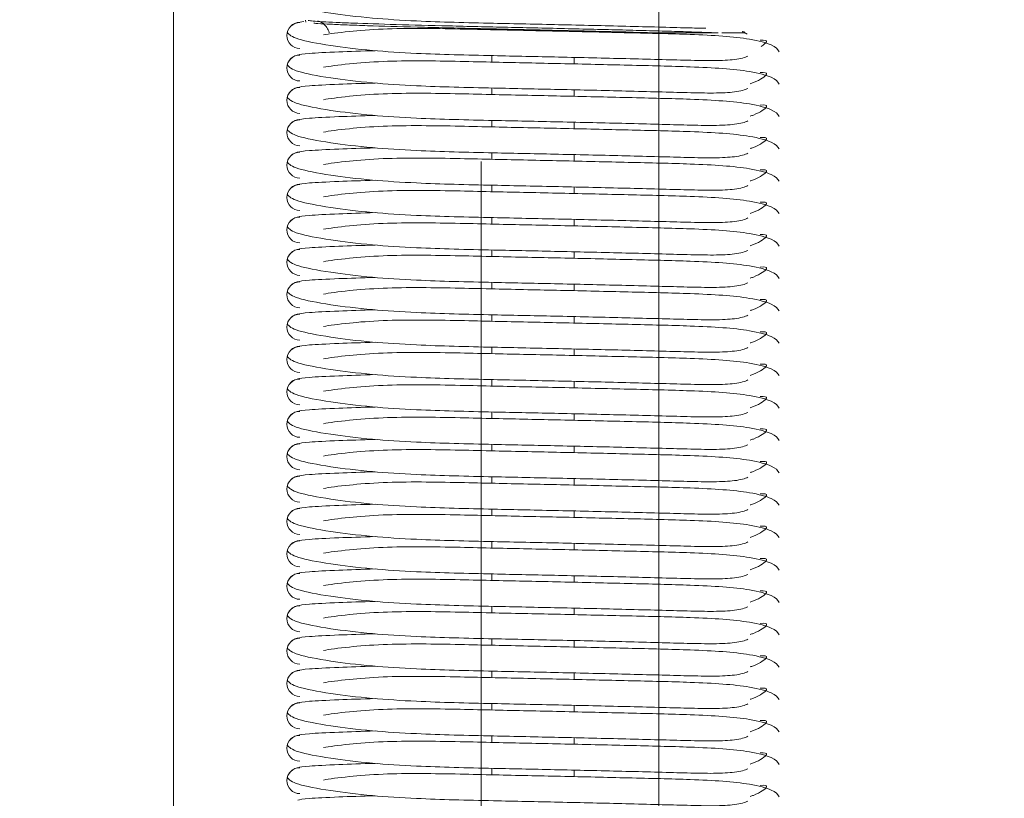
# Model space of a CAD drawing. Header units: millimetres. Extents: x 16720 to 74016, y 25810 to 81213.
# Tile 51 of 256: x 32332 to 32363, y 30508 to 30532. Entities that reach past the tile are written whole.
import ezdxf

# ---------------------------------------------------------------- set-up
doc = ezdxf.new("R2010")
doc.units = ezdxf.units.MM
doc.linetypes.add('DASHDOTX2', pattern=[50.8, 25.4, -12.7, 0, -12.7])
for name, color, linetype, lineweight in [('_OŚ', 165, 'DASHDOTX2', 9), ('_STOLARKA', 150, 'Continuous', 18), ('_WIDOKOWE', 252, 'Continuous', 9), ('_WYMIAR', 151, 'Continuous', 9), ('_WYPOSAŻENIE', 157, 'Continuous', 5)]:
    doc.layers.add(name, color=color, linetype=linetype, lineweight=lineweight)

# ---------------------------------------------------------------- blocks, each defined once
blk = doc.blocks.new('rampa załadunkowa')
at = {"layer": '_WIDOKOWE'}
for points in [[(-100, 0), (100, 0), (100, -40), (-100, -40)], [(100, -40), (-100, -40), (-100, -285), (100, -285)]]:
    blk.add_lwpolyline(points, close=True, dxfattribs=at)
blk = doc.blocks.new('brama 3m')
at = {"layer": '_STOLARKA'}
blk.add_lwpolyline([(150, -5), (-150, -5), (-150, 0), (150, 0)], close=True, dxfattribs=at)
at = {"layer": '_WYPOSAŻENIE', "linetype": 'Continuous'}
for p, q in [((-25.697, -9.085), (-25.635, -9.074)), ((-48.931, -14.83), (-48.731, -14.83)), ((-47.931, -14.83), (-47.731, -14.83)), ((-46.931, -14.83), (-46.731, -14.83)), ((-45.931, -14.83), (-45.731, -14.83)), ((-44.931, -14.83), (-44.731, -14.83)), ((-43.931, -14.83), (-43.731, -14.83)), ((-42.931, -14.83), (-42.731, -14.83)), ((-41.931, -14.83), (-41.731, -14.83)), ((-40.931, -14.83), (-40.731, -14.83)), ((-39.931, -14.83), (-39.731, -14.83)), ((-38.931, -14.83), (-38.731, -14.83)), ((-37.931, -14.83), (-37.731, -14.83)), ((-36.931, -14.83), (-36.731, -14.83)), ((-35.931, -14.83), (-35.731, -14.83)), ((-34.931, -14.83), (-34.731, -14.83)), ((-33.931, -14.83), (-33.731, -14.83)), ((-32.931, -14.83), (-32.731, -14.83)), ((-31.931, -14.83), (-31.731, -14.83)), ((-30.931, -14.83), (-30.731, -14.83)), ((-29.931, -14.83), (-29.731, -14.83)), ((-28.931, -14.83), (-28.731, -14.83)), ((-27.931, -14.83), (-27.731, -14.83)), ((-26.931, -14.83), (-26.731, -14.83)), ((-48.787, -17.37), (-48.987, -17.37)), ((-47.787, -17.37), (-47.987, -17.37)), ((-46.787, -17.37), (-46.987, -17.37)), ((-45.787, -17.37), (-45.987, -17.37)), ((-44.787, -17.37), (-44.987, -17.37)), ((-43.787, -17.37), (-43.987, -17.37)), ((-42.787, -17.37), (-42.987, -17.37)), ((-41.787, -17.37), (-41.987, -17.37)), ((-40.787, -17.37), (-40.987, -17.37)), ((-39.787, -17.37), (-39.987, -17.37)), ((-38.787, -17.37), (-38.987, -17.37)), ((-37.787, -17.37), (-37.987, -17.37)), ((-36.787, -17.37), (-36.987, -17.37)), ((-35.787, -17.37), (-35.987, -17.37)), ((-34.787, -17.37), (-34.987, -17.37)), ((-33.787, -17.37), (-33.987, -17.37)), ((-32.787, -17.37), (-32.987, -17.37)), ((-31.787, -17.37), (-31.987, -17.37)), ((-30.787, -17.37), (-30.987, -17.37)), ((-29.787, -17.37), (-29.987, -17.37)), ((-28.787, -17.37), (-28.987, -17.37)), ((-27.787, -17.37), (-27.987, -17.37)), ((-26.787, -17.37), (-26.987, -17.37)), ((-26.029, -20.192), (-26.029, -19.179)), ((-26.029, -21.818), (-26.029, -20.051)), ((-26.029, -22.645), (-26.029, -21.929)), ((-25.98, -22.566), (-26.012, -22.573))]:
    blk.add_line(p, q, dxfattribs=at)
for centre, radius, start, end in [((-49.109, -8.904), 0.404, 0.1973, 179.8027), ((-49.109, -8.896), 0.396, 358.9384, 90), ((-48.109, -8.904), 0.404, 0.1973, 179.8027), ((-48.109, -8.896), 0.396, 358.9384, 90), ((-47.109, -8.904), 0.404, 0.1973, 179.8027), ((-47.109, -8.896), 0.396, 358.9384, 90), ((-46.109, -8.904), 0.404, 0.1973, 179.8027), ((-46.109, -8.896), 0.396, 358.9384, 90), ((-45.109, -8.904), 0.404, 0.1973, 179.8027), ((-45.109, -8.896), 0.396, 358.9384, 90), ((-44.109, -8.904), 0.404, 0.1973, 179.8027), ((-44.109, -8.896), 0.396, 358.9384, 90), ((-43.109, -8.904), 0.404, 0.1973, 179.8027), ((-43.109, -8.896), 0.396, 358.9384, 90), ((-42.109, -8.904), 0.404, 0.1973, 179.8027), ((-42.109, -8.896), 0.396, 358.9384, 90), ((-41.109, -8.904), 0.404, 0.1973, 179.8027), ((-41.109, -8.896), 0.396, 358.9384, 90), ((-40.109, -8.904), 0.404, 0.1973, 179.8027), ((-40.109, -8.896), 0.396, 358.9384, 90), ((-39.109, -8.904), 0.404, 0.1973, 179.8027), ((-39.109, -8.896), 0.396, 358.9384, 90), ((-38.109, -8.904), 0.404, 0.1973, 179.8027), ((-38.109, -8.896), 0.396, 358.9384, 90), ((-37.109, -8.904), 0.404, 0.1973, 179.8027), ((-37.109, -8.896), 0.396, 358.9384, 90), ((-36.109, -8.904), 0.404, 0.1973, 179.8027), ((-36.109, -8.896), 0.396, 358.9384, 90), ((-35.109, -8.904), 0.404, 0.1973, 179.8027), ((-35.109, -8.896), 0.396, 358.9384, 90), ((-34.109, -8.904), 0.404, 0.1973, 179.8027), ((-34.109, -8.896), 0.396, 358.9384, 90), ((-33.109, -8.904), 0.404, 0.1973, 179.8027), ((-33.109, -8.896), 0.396, 358.9384, 90), ((-32.109, -8.904), 0.404, 0.1973, 179.8027), ((-32.109, -8.896), 0.396, 358.9384, 90), ((-31.109, -8.904), 0.404, 0.1973, 179.8027), ((-31.109, -8.896), 0.396, 358.9384, 90), ((-30.109, -8.904), 0.404, 0.1973, 179.8027), ((-30.109, -8.896), 0.396, 358.9384, 90), ((-29.109, -8.904), 0.404, 0.1973, 179.8027), ((-29.109, -8.896), 0.396, 358.9384, 90), ((-28.109, -8.904), 0.404, 0.1973, 179.8027), ((-28.109, -8.896), 0.396, 358.9384, 90), ((-27.109, -8.904), 0.404, 0.1973, 179.8027), ((-27.109, -8.896), 0.396, 358.9384, 90), ((-26.109, -8.904), 0.404, 0.1973, 179.8027), ((-26.109, -8.896), 0.396, 358.9384, 90), ((-25.626, -22.94), 0.498, 136.7698, 152.823)]:
    blk.add_arc(centre, radius, start, end, dxfattribs=at)
for points, knots in [([(-49.743, -22.734), (-49.789, -22.646), (-49.857, -22.417), (-49.894, -21.736), (-49.87, -20.685), (-49.824, -19.039), (-49.776, -16.945), (-49.729, -14.706), (-49.684, -12.736), (-49.575, -11.035), (-49.414, -9.721), (-49.211, -8.7), (-49.087, -8.57), (-49.011, -8.512)], [0.0640253, 0.0640253, 0.0640253, 0.0640253, 0.1399369, 0.2025686, 0.2583744, 0.3579496, 0.4525325, 0.5410782, 0.650234, 0.7207096, 0.8017947, 0.8961873, 1, 1, 1, 1]), ([(-48.743, -22.734), (-48.789, -22.646), (-48.857, -22.417), (-48.894, -21.736), (-48.87, -20.685), (-48.824, -19.039), (-48.776, -16.945), (-48.729, -14.706), (-48.684, -12.736), (-48.575, -11.035), (-48.414, -9.721), (-48.211, -8.7), (-48.087, -8.57), (-48.011, -8.512)], [0.0640253, 0.0640253, 0.0640253, 0.0640253, 0.1399369, 0.2025686, 0.2583744, 0.3579496, 0.4525325, 0.5410782, 0.650234, 0.7207096, 0.8017947, 0.8961873, 1, 1, 1, 1]), ([(-47.743, -22.734), (-47.789, -22.646), (-47.857, -22.417), (-47.894, -21.736), (-47.87, -20.685), (-47.824, -19.039), (-47.776, -16.945), (-47.729, -14.706), (-47.684, -12.736), (-47.575, -11.035), (-47.414, -9.721), (-47.211, -8.7), (-47.087, -8.57), (-47.011, -8.512)], [0.0640253, 0.0640253, 0.0640253, 0.0640253, 0.1399369, 0.2025686, 0.2583744, 0.3579496, 0.4525325, 0.5410782, 0.650234, 0.7207096, 0.8017947, 0.8961873, 1, 1, 1, 1]), ([(-46.743, -22.734), (-46.789, -22.646), (-46.857, -22.417), (-46.894, -21.736), (-46.87, -20.685), (-46.824, -19.039), (-46.776, -16.945), (-46.729, -14.706), (-46.684, -12.736), (-46.575, -11.035), (-46.414, -9.721), (-46.211, -8.7), (-46.087, -8.57), (-46.011, -8.512)], [0.0640253, 0.0640253, 0.0640253, 0.0640253, 0.1399369, 0.2025686, 0.2583744, 0.3579496, 0.4525325, 0.5410782, 0.650234, 0.7207096, 0.8017947, 0.8961873, 1, 1, 1, 1]), ([(-45.743, -22.734), (-45.789, -22.646), (-45.857, -22.417), (-45.894, -21.736), (-45.87, -20.685), (-45.824, -19.039), (-45.776, -16.945), (-45.729, -14.706), (-45.684, -12.736), (-45.575, -11.035), (-45.414, -9.721), (-45.211, -8.7), (-45.087, -8.57), (-45.011, -8.512)], [0.0640253, 0.0640253, 0.0640253, 0.0640253, 0.1399369, 0.2025686, 0.2583744, 0.3579496, 0.4525325, 0.5410782, 0.650234, 0.7207096, 0.8017947, 0.8961873, 1, 1, 1, 1]), ([(-44.743, -22.734), (-44.789, -22.646), (-44.857, -22.417), (-44.894, -21.736), (-44.87, -20.685), (-44.824, -19.039), (-44.776, -16.945), (-44.729, -14.706), (-44.684, -12.736), (-44.575, -11.035), (-44.414, -9.721), (-44.211, -8.7), (-44.087, -8.57), (-44.011, -8.512)], [0.0640253, 0.0640253, 0.0640253, 0.0640253, 0.1399369, 0.2025686, 0.2583744, 0.3579496, 0.4525325, 0.5410782, 0.650234, 0.7207096, 0.8017947, 0.8961873, 1, 1, 1, 1]), ([(-43.743, -22.734), (-43.789, -22.646), (-43.857, -22.417), (-43.894, -21.736), (-43.87, -20.685), (-43.824, -19.039), (-43.776, -16.945), (-43.729, -14.706), (-43.684, -12.736), (-43.575, -11.035), (-43.414, -9.721), (-43.211, -8.7), (-43.087, -8.57), (-43.011, -8.512)], [0.0640253, 0.0640253, 0.0640253, 0.0640253, 0.1399369, 0.2025686, 0.2583744, 0.3579496, 0.4525325, 0.5410782, 0.650234, 0.7207096, 0.8017947, 0.8961873, 1, 1, 1, 1]), ([(-42.743, -22.734), (-42.789, -22.646), (-42.857, -22.417), (-42.894, -21.736), (-42.87, -20.685), (-42.824, -19.039), (-42.776, -16.945), (-42.729, -14.706), (-42.684, -12.736), (-42.575, -11.035), (-42.414, -9.721), (-42.211, -8.7), (-42.087, -8.57), (-42.011, -8.512)], [0.0640253, 0.0640253, 0.0640253, 0.0640253, 0.1399369, 0.2025686, 0.2583744, 0.3579496, 0.4525325, 0.5410782, 0.650234, 0.7207096, 0.8017947, 0.8961873, 1, 1, 1, 1]), ([(-41.743, -22.734), (-41.789, -22.646), (-41.857, -22.417), (-41.894, -21.736), (-41.87, -20.685), (-41.824, -19.039), (-41.776, -16.945), (-41.729, -14.706), (-41.684, -12.736), (-41.575, -11.035), (-41.414, -9.721), (-41.211, -8.7), (-41.087, -8.57), (-41.011, -8.512)], [0.0640253, 0.0640253, 0.0640253, 0.0640253, 0.1399369, 0.2025686, 0.2583744, 0.3579496, 0.4525325, 0.5410782, 0.650234, 0.7207096, 0.8017947, 0.8961873, 1, 1, 1, 1]), ([(-40.743, -22.734), (-40.789, -22.646), (-40.857, -22.417), (-40.894, -21.736), (-40.87, -20.685), (-40.824, -19.039), (-40.776, -16.945), (-40.729, -14.706), (-40.684, -12.736), (-40.575, -11.035), (-40.414, -9.721), (-40.211, -8.7), (-40.087, -8.57), (-40.011, -8.512)], [0.0640253, 0.0640253, 0.0640253, 0.0640253, 0.1399369, 0.2025686, 0.2583744, 0.3579496, 0.4525325, 0.5410782, 0.650234, 0.7207096, 0.8017947, 0.8961873, 1, 1, 1, 1]), ([(-39.743, -22.734), (-39.789, -22.646), (-39.857, -22.417), (-39.894, -21.736), (-39.87, -20.685), (-39.824, -19.039), (-39.776, -16.945), (-39.729, -14.706), (-39.684, -12.736), (-39.575, -11.035), (-39.414, -9.721), (-39.211, -8.7), (-39.087, -8.57), (-39.011, -8.512)], [0.0640253, 0.0640253, 0.0640253, 0.0640253, 0.1399369, 0.2025686, 0.2583744, 0.3579496, 0.4525325, 0.5410782, 0.650234, 0.7207096, 0.8017947, 0.8961873, 1, 1, 1, 1]), ([(-38.743, -22.734), (-38.789, -22.646), (-38.857, -22.417), (-38.894, -21.736), (-38.87, -20.685), (-38.824, -19.039), (-38.776, -16.945), (-38.729, -14.706), (-38.684, -12.736), (-38.575, -11.035), (-38.414, -9.721), (-38.211, -8.7), (-38.087, -8.57), (-38.011, -8.512)], [0.0640253, 0.0640253, 0.0640253, 0.0640253, 0.1399369, 0.2025686, 0.2583744, 0.3579496, 0.4525325, 0.5410782, 0.650234, 0.7207096, 0.8017947, 0.8961873, 1, 1, 1, 1]), ([(-37.743, -22.734), (-37.789, -22.646), (-37.857, -22.417), (-37.894, -21.736), (-37.87, -20.685), (-37.824, -19.039), (-37.776, -16.945), (-37.729, -14.706), (-37.684, -12.736), (-37.575, -11.035), (-37.414, -9.721), (-37.211, -8.7), (-37.087, -8.57), (-37.011, -8.512)], [0.0640253, 0.0640253, 0.0640253, 0.0640253, 0.1399369, 0.2025686, 0.2583744, 0.3579496, 0.4525325, 0.5410782, 0.650234, 0.7207096, 0.8017947, 0.8961873, 1, 1, 1, 1]), ([(-36.743, -22.734), (-36.789, -22.646), (-36.857, -22.417), (-36.894, -21.736), (-36.87, -20.685), (-36.824, -19.039), (-36.776, -16.945), (-36.729, -14.706), (-36.684, -12.736), (-36.575, -11.035), (-36.414, -9.721), (-36.211, -8.7), (-36.087, -8.57), (-36.011, -8.512)], [0.0640253, 0.0640253, 0.0640253, 0.0640253, 0.1399369, 0.2025686, 0.2583744, 0.3579496, 0.4525325, 0.5410782, 0.650234, 0.7207096, 0.8017947, 0.8961873, 1, 1, 1, 1]), ([(-35.743, -22.734), (-35.789, -22.646), (-35.857, -22.417), (-35.894, -21.736), (-35.87, -20.685), (-35.824, -19.039), (-35.776, -16.945), (-35.729, -14.706), (-35.684, -12.736), (-35.575, -11.035), (-35.414, -9.721), (-35.211, -8.7), (-35.087, -8.57), (-35.011, -8.512)], [0.0640253, 0.0640253, 0.0640253, 0.0640253, 0.1399369, 0.2025686, 0.2583744, 0.3579496, 0.4525325, 0.5410782, 0.650234, 0.7207096, 0.8017947, 0.8961873, 1, 1, 1, 1]), ([(-34.743, -22.734), (-34.789, -22.646), (-34.857, -22.417), (-34.894, -21.736), (-34.87, -20.685), (-34.824, -19.039), (-34.776, -16.945), (-34.729, -14.706), (-34.684, -12.736), (-34.575, -11.035), (-34.414, -9.721), (-34.211, -8.7), (-34.087, -8.57), (-34.011, -8.512)], [0.0640253, 0.0640253, 0.0640253, 0.0640253, 0.1399369, 0.2025686, 0.2583744, 0.3579496, 0.4525325, 0.5410782, 0.650234, 0.7207096, 0.8017947, 0.8961873, 1, 1, 1, 1]), ([(-33.743, -22.734), (-33.789, -22.646), (-33.857, -22.417), (-33.894, -21.736), (-33.87, -20.685), (-33.824, -19.039), (-33.776, -16.945), (-33.729, -14.706), (-33.684, -12.736), (-33.575, -11.035), (-33.414, -9.721), (-33.211, -8.7), (-33.087, -8.57), (-33.011, -8.512)], [0.0640253, 0.0640253, 0.0640253, 0.0640253, 0.1399369, 0.2025686, 0.2583744, 0.3579496, 0.4525325, 0.5410782, 0.650234, 0.7207096, 0.8017947, 0.8961873, 1, 1, 1, 1]), ([(-32.743, -22.734), (-32.789, -22.646), (-32.857, -22.417), (-32.894, -21.736), (-32.87, -20.685), (-32.824, -19.039), (-32.776, -16.945), (-32.729, -14.706), (-32.684, -12.736), (-32.575, -11.035), (-32.414, -9.721), (-32.211, -8.7), (-32.087, -8.57), (-32.011, -8.512)], [0.0640253, 0.0640253, 0.0640253, 0.0640253, 0.1399369, 0.2025686, 0.2583744, 0.3579496, 0.4525325, 0.5410782, 0.650234, 0.7207096, 0.8017947, 0.8961873, 1, 1, 1, 1]), ([(-31.743, -22.734), (-31.789, -22.646), (-31.857, -22.417), (-31.894, -21.736), (-31.87, -20.685), (-31.824, -19.039), (-31.776, -16.945), (-31.729, -14.706), (-31.684, -12.736), (-31.575, -11.035), (-31.414, -9.721), (-31.211, -8.7), (-31.087, -8.57), (-31.011, -8.512)], [0.0640253, 0.0640253, 0.0640253, 0.0640253, 0.1399369, 0.2025686, 0.2583744, 0.3579496, 0.4525325, 0.5410782, 0.650234, 0.7207096, 0.8017947, 0.8961873, 1, 1, 1, 1]), ([(-30.743, -22.734), (-30.789, -22.646), (-30.857, -22.417), (-30.894, -21.736), (-30.87, -20.685), (-30.824, -19.039), (-30.776, -16.945), (-30.729, -14.706), (-30.684, -12.736), (-30.575, -11.035), (-30.414, -9.721), (-30.211, -8.7), (-30.087, -8.57), (-30.011, -8.512)], [0.0640253, 0.0640253, 0.0640253, 0.0640253, 0.1399369, 0.2025686, 0.2583744, 0.3579496, 0.4525325, 0.5410782, 0.650234, 0.7207096, 0.8017947, 0.8961873, 1, 1, 1, 1]), ([(-29.743, -22.734), (-29.789, -22.646), (-29.857, -22.417), (-29.894, -21.736), (-29.87, -20.685), (-29.824, -19.039), (-29.776, -16.945), (-29.729, -14.706), (-29.684, -12.736), (-29.575, -11.035), (-29.414, -9.721), (-29.211, -8.7), (-29.087, -8.57), (-29.011, -8.512)], [0.0640253, 0.0640253, 0.0640253, 0.0640253, 0.1399369, 0.2025686, 0.2583744, 0.3579496, 0.4525325, 0.5410782, 0.650234, 0.7207096, 0.8017947, 0.8961873, 1, 1, 1, 1]), ([(-28.743, -22.734), (-28.789, -22.646), (-28.857, -22.417), (-28.894, -21.736), (-28.87, -20.685), (-28.824, -19.039), (-28.776, -16.945), (-28.729, -14.706), (-28.684, -12.736), (-28.575, -11.035), (-28.414, -9.721), (-28.211, -8.7), (-28.087, -8.57), (-28.011, -8.512)], [0.0640253, 0.0640253, 0.0640253, 0.0640253, 0.1399369, 0.2025686, 0.2583744, 0.3579496, 0.4525325, 0.5410782, 0.650234, 0.7207096, 0.8017947, 0.8961873, 1, 1, 1, 1]), ([(-27.743, -22.734), (-27.789, -22.646), (-27.857, -22.417), (-27.894, -21.736), (-27.87, -20.685), (-27.824, -19.039), (-27.776, -16.945), (-27.729, -14.706), (-27.684, -12.736), (-27.575, -11.035), (-27.414, -9.721), (-27.211, -8.7), (-27.087, -8.57), (-27.011, -8.512)], [0.0640253, 0.0640253, 0.0640253, 0.0640253, 0.1399369, 0.2025686, 0.2583744, 0.3579496, 0.4525325, 0.5410782, 0.650234, 0.7207096, 0.8017947, 0.8961873, 1, 1, 1, 1]), ([(-26.743, -22.734), (-26.789, -22.646), (-26.857, -22.417), (-26.894, -21.736), (-26.87, -20.685), (-26.824, -19.039), (-26.776, -16.945), (-26.729, -14.706), (-26.684, -12.736), (-26.575, -11.035), (-26.414, -9.721), (-26.211, -8.7), (-26.087, -8.57), (-26.011, -8.512)], [0.0640253, 0.0640253, 0.0640253, 0.0640253, 0.1399369, 0.2025686, 0.2583744, 0.3579496, 0.4525325, 0.5410782, 0.650234, 0.7207096, 0.8017947, 0.8961873, 1, 1, 1, 1]), ([(-25.885, -21.432), (-25.883, -21.258), (-25.867, -20.567), (-25.824, -19.039), (-25.776, -16.945), (-25.729, -14.706), (-25.684, -12.736), (-25.575, -11.035), (-25.414, -9.721), (-25.211, -8.7), (-25.087, -8.57), (-25.011, -8.512)], [0.2204469, 0.2204469, 0.2204469, 0.2204469, 0.2583744, 0.3579496, 0.4525325, 0.5410782, 0.650234, 0.7207096, 0.8017947, 0.8961873, 1, 1, 1, 1]), ([(-49.713, -8.839), (-49.695, -8.909), (-49.665, -9.053), (-49.617, -9.982), (-49.59, -10.805), (-49.578, -11.224)], [0, 0, 0, 0, 0.0996276, 0.1902826, 0.2654772, 0.2654772, 0.2654772, 0.2654772]), ([(-48.713, -8.839), (-48.695, -8.909), (-48.665, -9.053), (-48.617, -9.982), (-48.59, -10.805), (-48.578, -11.224)], [0, 0, 0, 0, 0.0996276, 0.1902826, 0.2654772, 0.2654772, 0.2654772, 0.2654772]), ([(-47.713, -8.839), (-47.695, -8.909), (-47.665, -9.053), (-47.617, -9.982), (-47.59, -10.805), (-47.578, -11.224)], [0, 0, 0, 0, 0.0996276, 0.1902826, 0.2654772, 0.2654772, 0.2654772, 0.2654772]), ([(-46.713, -8.839), (-46.695, -8.909), (-46.665, -9.053), (-46.617, -9.982), (-46.59, -10.805), (-46.578, -11.224)], [0, 0, 0, 0, 0.0996276, 0.1902826, 0.2654772, 0.2654772, 0.2654772, 0.2654772]), ([(-45.713, -8.839), (-45.695, -8.909), (-45.665, -9.053), (-45.617, -9.982), (-45.59, -10.805), (-45.578, -11.224)], [0, 0, 0, 0, 0.0996276, 0.1902826, 0.2654772, 0.2654772, 0.2654772, 0.2654772]), ([(-44.713, -8.839), (-44.695, -8.909), (-44.665, -9.053), (-44.617, -9.982), (-44.59, -10.805), (-44.578, -11.224)], [0, 0, 0, 0, 0.0996276, 0.1902826, 0.2654772, 0.2654772, 0.2654772, 0.2654772]), ([(-43.713, -8.839), (-43.695, -8.909), (-43.665, -9.053), (-43.617, -9.982), (-43.59, -10.805), (-43.578, -11.224)], [0, 0, 0, 0, 0.0996276, 0.1902826, 0.2654772, 0.2654772, 0.2654772, 0.2654772]), ([(-42.713, -8.839), (-42.695, -8.909), (-42.665, -9.053), (-42.617, -9.982), (-42.59, -10.805), (-42.578, -11.224)], [0, 0, 0, 0, 0.0996276, 0.1902826, 0.2654772, 0.2654772, 0.2654772, 0.2654772]), ([(-41.713, -8.839), (-41.695, -8.909), (-41.665, -9.053), (-41.617, -9.982), (-41.59, -10.805), (-41.578, -11.224)], [0, 0, 0, 0, 0.0996276, 0.1902826, 0.2654772, 0.2654772, 0.2654772, 0.2654772]), ([(-40.713, -8.839), (-40.695, -8.909), (-40.665, -9.053), (-40.617, -9.982), (-40.59, -10.805), (-40.578, -11.224)], [0, 0, 0, 0, 0.0996276, 0.1902826, 0.2654772, 0.2654772, 0.2654772, 0.2654772]), ([(-39.713, -8.839), (-39.695, -8.909), (-39.665, -9.053), (-39.617, -9.982), (-39.59, -10.805), (-39.578, -11.224)], [0, 0, 0, 0, 0.0996276, 0.1902826, 0.2654772, 0.2654772, 0.2654772, 0.2654772]), ([(-38.713, -8.839), (-38.695, -8.909), (-38.665, -9.053), (-38.617, -9.982), (-38.59, -10.805), (-38.578, -11.224)], [0, 0, 0, 0, 0.0996276, 0.1902826, 0.2654772, 0.2654772, 0.2654772, 0.2654772]), ([(-37.713, -8.839), (-37.695, -8.909), (-37.665, -9.053), (-37.617, -9.982), (-37.59, -10.805), (-37.578, -11.224)], [0, 0, 0, 0, 0.0996276, 0.1902826, 0.2654772, 0.2654772, 0.2654772, 0.2654772]), ([(-36.713, -8.839), (-36.695, -8.909), (-36.665, -9.053), (-36.617, -9.982), (-36.59, -10.805), (-36.578, -11.224)], [0, 0, 0, 0, 0.0996276, 0.1902826, 0.2654772, 0.2654772, 0.2654772, 0.2654772]), ([(-35.713, -8.839), (-35.695, -8.909), (-35.665, -9.053), (-35.617, -9.982), (-35.59, -10.805), (-35.578, -11.224)], [0, 0, 0, 0, 0.0996276, 0.1902826, 0.2654772, 0.2654772, 0.2654772, 0.2654772]), ([(-34.713, -8.839), (-34.695, -8.909), (-34.665, -9.053), (-34.617, -9.982), (-34.59, -10.805), (-34.578, -11.224)], [0, 0, 0, 0, 0.0996276, 0.1902826, 0.2654772, 0.2654772, 0.2654772, 0.2654772]), ([(-33.713, -8.839), (-33.695, -8.909), (-33.665, -9.053), (-33.617, -9.982), (-33.59, -10.805), (-33.578, -11.224)], [0, 0, 0, 0, 0.0996276, 0.1902826, 0.2654772, 0.2654772, 0.2654772, 0.2654772]), ([(-32.713, -8.839), (-32.695, -8.909), (-32.665, -9.053), (-32.617, -9.982), (-32.59, -10.805), (-32.578, -11.224)], [0, 0, 0, 0, 0.0996276, 0.1902826, 0.2654772, 0.2654772, 0.2654772, 0.2654772]), ([(-31.713, -8.839), (-31.695, -8.909), (-31.665, -9.053), (-31.617, -9.982), (-31.59, -10.805), (-31.578, -11.224)], [0, 0, 0, 0, 0.0996276, 0.1902826, 0.2654772, 0.2654772, 0.2654772, 0.2654772]), ([(-30.713, -8.839), (-30.695, -8.909), (-30.665, -9.053), (-30.617, -9.982), (-30.59, -10.805), (-30.578, -11.224)], [0, 0, 0, 0, 0.0996276, 0.1902826, 0.2654772, 0.2654772, 0.2654772, 0.2654772]), ([(-29.713, -8.839), (-29.695, -8.909), (-29.665, -9.053), (-29.617, -9.982), (-29.59, -10.805), (-29.578, -11.224)], [0, 0, 0, 0, 0.0996276, 0.1902826, 0.2654772, 0.2654772, 0.2654772, 0.2654772]), ([(-28.713, -8.839), (-28.695, -8.909), (-28.665, -9.053), (-28.617, -9.982), (-28.59, -10.805), (-28.578, -11.224)], [0, 0, 0, 0, 0.0996276, 0.1902826, 0.2654772, 0.2654772, 0.2654772, 0.2654772]), ([(-27.713, -8.839), (-27.695, -8.909), (-27.665, -9.053), (-27.617, -9.982), (-27.59, -10.805), (-27.578, -11.224)], [0, 0, 0, 0, 0.0996276, 0.1902826, 0.2654772, 0.2654772, 0.2654772, 0.2654772]), ([(-26.713, -8.839), (-26.695, -8.909), (-26.665, -9.053), (-26.617, -9.982), (-26.59, -10.805), (-26.578, -11.224)], [0, 0, 0, 0, 0.0996276, 0.1902826, 0.2654772, 0.2654772, 0.2654772, 0.2654772]), ([(-25.647, -9.161), (-25.652, -9.198), (-25.658, -9.247), (-25.67, -9.388), (-25.677, -9.488), (-25.692, -9.726), (-25.699, -9.864), (-25.713, -10.178), (-25.72, -10.355), (-25.742, -10.929), (-25.756, -11.372), (-25.785, -12.379), (-25.799, -12.922), (-25.82, -13.793), (-25.828, -14.095), (-25.842, -14.701), (-25.849, -15.007), (-25.87, -15.934), (-25.885, -16.57), (-25.906, -17.491), (-25.913, -17.794), (-25.928, -18.391), (-25.935, -18.687), (-25.949, -19.257), (-25.957, -19.532), (-25.971, -20.063), (-25.978, -20.318), (-25.993, -20.796), (-26, -21.022), (-26.014, -21.443), (-26.021, -21.64), (-26.029, -21.818)], [0.8613206, 0.8613206, 0.8613206, 0.8613206, 0.8671875, 0.8671875, 0.875, 0.875, 0.8828125, 0.8828125, 0.890625, 0.890625, 0.90625, 0.90625, 0.921875, 0.921875, 0.9296875, 0.9296875, 0.9375, 0.9375, 0.953125, 0.953125, 0.9609375, 0.9609375, 0.96875, 0.96875, 0.9765625, 0.9765625, 0.984375, 0.984375, 0.9921875, 0.9921875, 1, 1, 1, 1]), ([(-26.029, -20.051), (-26.014, -19.502), (-25.999, -18.9), (-25.977, -17.96), (-25.969, -17.64), (-25.954, -16.983), (-25.947, -16.654), (-25.932, -15.996), (-25.925, -15.667), (-25.91, -15.008), (-25.902, -14.678), (-25.887, -14.038), (-25.88, -13.725), (-25.865, -13.115), (-25.858, -12.816), (-25.835, -11.957), (-25.821, -11.443), (-25.799, -10.759), (-25.791, -10.549), (-25.777, -10.17), (-25.769, -10), (-25.754, -9.699), (-25.747, -9.568), (-25.736, -9.412), (-25.733, -9.368), (-25.73, -9.329)], [0, 0, 0, 0, 0.015625, 0.015625, 0.0234375, 0.0234375, 0.03125, 0.03125, 0.0390625, 0.0390625, 0.046875, 0.046875, 0.0546875, 0.0546875, 0.0625, 0.0625, 0.078125, 0.078125, 0.0859375, 0.0859375, 0.09375, 0.09375, 0.1015625, 0.1015625, 0.1051102, 0.1051102, 0.1051102, 0.1051102]), ([(-49.092, -9.626), (-49.092, -9.626), (-49.058, -9.805), (-48.988, -10.335), (-48.902, -11.387), (-48.886, -12.573), (-48.906, -13.765), (-48.941, -15.217), (-48.977, -17.007), (-49.028, -19.12), (-49.073, -21.146), (-49.164, -22.686), (-49.408, -23.56), (-49.532, -23.655), (-49.609, -23.7)], [0.0946854, 0.0946854, 0.0946854, 0.0946854, 0.0946882, 0.1812994, 0.2574146, 0.3257145, 0.3854913, 0.435033, 0.5251888, 0.6212237, 0.722429, 0.8456905, 0.919985, 1, 1, 1, 1]), ([(-48.092, -9.626), (-48.092, -9.626), (-48.058, -9.805), (-47.988, -10.335), (-47.902, -11.387), (-47.886, -12.573), (-47.906, -13.765), (-47.941, -15.217), (-47.977, -17.007), (-48.028, -19.12), (-48.073, -21.146), (-48.164, -22.686), (-48.408, -23.56), (-48.532, -23.655), (-48.609, -23.7)], [0.0946854, 0.0946854, 0.0946854, 0.0946854, 0.0946882, 0.1812994, 0.2574146, 0.3257145, 0.3854913, 0.435033, 0.5251888, 0.6212237, 0.722429, 0.8456905, 0.919985, 1, 1, 1, 1]), ([(-47.092, -9.626), (-47.092, -9.626), (-47.058, -9.805), (-46.988, -10.335), (-46.902, -11.387), (-46.886, -12.573), (-46.906, -13.765), (-46.941, -15.217), (-46.977, -17.007), (-47.028, -19.12), (-47.073, -21.146), (-47.164, -22.686), (-47.408, -23.56), (-47.532, -23.655), (-47.609, -23.7)], [0.0946854, 0.0946854, 0.0946854, 0.0946854, 0.0946882, 0.1812994, 0.2574146, 0.3257145, 0.3854913, 0.435033, 0.5251888, 0.6212237, 0.722429, 0.8456905, 0.919985, 1, 1, 1, 1]), ([(-46.092, -9.626), (-46.092, -9.626), (-46.058, -9.805), (-45.988, -10.335), (-45.902, -11.387), (-45.886, -12.573), (-45.906, -13.765), (-45.941, -15.217), (-45.977, -17.007), (-46.028, -19.12), (-46.073, -21.146), (-46.164, -22.686), (-46.408, -23.56), (-46.532, -23.655), (-46.609, -23.7)], [0.0946854, 0.0946854, 0.0946854, 0.0946854, 0.0946882, 0.1812994, 0.2574146, 0.3257145, 0.3854913, 0.435033, 0.5251888, 0.6212237, 0.722429, 0.8456905, 0.919985, 1, 1, 1, 1]), ([(-45.092, -9.626), (-45.092, -9.626), (-45.058, -9.805), (-44.988, -10.335), (-44.902, -11.387), (-44.886, -12.573), (-44.906, -13.765), (-44.941, -15.217), (-44.977, -17.007), (-45.028, -19.12), (-45.073, -21.146), (-45.164, -22.686), (-45.408, -23.56), (-45.532, -23.655), (-45.609, -23.7)], [0.0946854, 0.0946854, 0.0946854, 0.0946854, 0.0946882, 0.1812994, 0.2574146, 0.3257145, 0.3854913, 0.435033, 0.5251888, 0.6212237, 0.722429, 0.8456905, 0.919985, 1, 1, 1, 1]), ([(-44.092, -9.626), (-44.092, -9.626), (-44.058, -9.805), (-43.988, -10.335), (-43.902, -11.387), (-43.886, -12.573), (-43.906, -13.765), (-43.941, -15.217), (-43.977, -17.007), (-44.028, -19.12), (-44.073, -21.146), (-44.164, -22.686), (-44.408, -23.56), (-44.532, -23.655), (-44.609, -23.7)], [0.0946854, 0.0946854, 0.0946854, 0.0946854, 0.0946882, 0.1812994, 0.2574146, 0.3257145, 0.3854913, 0.435033, 0.5251888, 0.6212237, 0.722429, 0.8456905, 0.919985, 1, 1, 1, 1]), ([(-43.092, -9.626), (-43.092, -9.626), (-43.058, -9.805), (-42.988, -10.335), (-42.902, -11.387), (-42.886, -12.573), (-42.906, -13.765), (-42.941, -15.217), (-42.977, -17.007), (-43.028, -19.12), (-43.073, -21.146), (-43.164, -22.686), (-43.408, -23.56), (-43.532, -23.655), (-43.609, -23.7)], [0.0946854, 0.0946854, 0.0946854, 0.0946854, 0.0946882, 0.1812994, 0.2574146, 0.3257145, 0.3854913, 0.435033, 0.5251888, 0.6212237, 0.722429, 0.8456905, 0.919985, 1, 1, 1, 1]), ([(-42.092, -9.626), (-42.092, -9.626), (-42.058, -9.805), (-41.988, -10.335), (-41.902, -11.387), (-41.886, -12.573), (-41.906, -13.765), (-41.941, -15.217), (-41.977, -17.007), (-42.028, -19.12), (-42.073, -21.146), (-42.164, -22.686), (-42.408, -23.56), (-42.532, -23.655), (-42.609, -23.7)], [0.0946854, 0.0946854, 0.0946854, 0.0946854, 0.0946882, 0.1812994, 0.2574146, 0.3257145, 0.3854913, 0.435033, 0.5251888, 0.6212237, 0.722429, 0.8456905, 0.919985, 1, 1, 1, 1]), ([(-41.092, -9.626), (-41.092, -9.626), (-41.058, -9.805), (-40.988, -10.335), (-40.902, -11.387), (-40.886, -12.573), (-40.906, -13.765), (-40.941, -15.217), (-40.977, -17.007), (-41.028, -19.12), (-41.073, -21.146), (-41.164, -22.686), (-41.408, -23.56), (-41.532, -23.655), (-41.609, -23.7)], [0.0946854, 0.0946854, 0.0946854, 0.0946854, 0.0946882, 0.1812994, 0.2574146, 0.3257145, 0.3854913, 0.435033, 0.5251888, 0.6212237, 0.722429, 0.8456905, 0.919985, 1, 1, 1, 1]), ([(-40.092, -9.626), (-40.092, -9.626), (-40.058, -9.805), (-39.988, -10.335), (-39.902, -11.387), (-39.886, -12.573), (-39.906, -13.765), (-39.941, -15.217), (-39.977, -17.007), (-40.028, -19.12), (-40.073, -21.146), (-40.164, -22.686), (-40.408, -23.56), (-40.532, -23.655), (-40.609, -23.7)], [0.0946854, 0.0946854, 0.0946854, 0.0946854, 0.0946882, 0.1812994, 0.2574146, 0.3257145, 0.3854913, 0.435033, 0.5251888, 0.6212237, 0.722429, 0.8456905, 0.919985, 1, 1, 1, 1]), ([(-39.092, -9.626), (-39.092, -9.626), (-39.058, -9.805), (-38.988, -10.335), (-38.902, -11.387), (-38.886, -12.573), (-38.906, -13.765), (-38.941, -15.217), (-38.977, -17.007), (-39.028, -19.12), (-39.073, -21.146), (-39.164, -22.686), (-39.408, -23.56), (-39.532, -23.655), (-39.609, -23.7)], [0.0946854, 0.0946854, 0.0946854, 0.0946854, 0.0946882, 0.1812994, 0.2574146, 0.3257145, 0.3854913, 0.435033, 0.5251888, 0.6212237, 0.722429, 0.8456905, 0.919985, 1, 1, 1, 1]), ([(-38.092, -9.626), (-38.092, -9.626), (-38.058, -9.805), (-37.988, -10.335), (-37.902, -11.387), (-37.886, -12.573), (-37.906, -13.765), (-37.941, -15.217), (-37.977, -17.007), (-38.028, -19.12), (-38.073, -21.146), (-38.164, -22.686), (-38.408, -23.56), (-38.532, -23.655), (-38.609, -23.7)], [0.0946854, 0.0946854, 0.0946854, 0.0946854, 0.0946882, 0.1812994, 0.2574146, 0.3257145, 0.3854913, 0.435033, 0.5251888, 0.6212237, 0.722429, 0.8456905, 0.919985, 1, 1, 1, 1]), ([(-37.092, -9.626), (-37.092, -9.626), (-37.058, -9.805), (-36.988, -10.335), (-36.902, -11.387), (-36.886, -12.573), (-36.906, -13.765), (-36.941, -15.217), (-36.977, -17.007), (-37.028, -19.12), (-37.073, -21.146), (-37.164, -22.686), (-37.408, -23.56), (-37.532, -23.655), (-37.609, -23.7)], [0.0946854, 0.0946854, 0.0946854, 0.0946854, 0.0946882, 0.1812994, 0.2574146, 0.3257145, 0.3854913, 0.435033, 0.5251888, 0.6212237, 0.722429, 0.8456905, 0.919985, 1, 1, 1, 1]), ([(-36.092, -9.626), (-36.092, -9.626), (-36.058, -9.805), (-35.988, -10.335), (-35.902, -11.387), (-35.886, -12.573), (-35.906, -13.765), (-35.941, -15.217), (-35.977, -17.007), (-36.028, -19.12), (-36.073, -21.146), (-36.164, -22.686), (-36.408, -23.56), (-36.532, -23.655), (-36.609, -23.7)], [0.0946854, 0.0946854, 0.0946854, 0.0946854, 0.0946882, 0.1812994, 0.2574146, 0.3257145, 0.3854913, 0.435033, 0.5251888, 0.6212237, 0.722429, 0.8456905, 0.919985, 1, 1, 1, 1]), ([(-35.092, -9.626), (-35.092, -9.626), (-35.058, -9.805), (-34.988, -10.335), (-34.902, -11.387), (-34.886, -12.573), (-34.906, -13.765), (-34.941, -15.217), (-34.977, -17.007), (-35.028, -19.12), (-35.073, -21.146), (-35.164, -22.686), (-35.408, -23.56), (-35.532, -23.655), (-35.609, -23.7)], [0.0946854, 0.0946854, 0.0946854, 0.0946854, 0.0946882, 0.1812994, 0.2574146, 0.3257145, 0.3854913, 0.435033, 0.5251888, 0.6212237, 0.722429, 0.8456905, 0.919985, 1, 1, 1, 1]), ([(-34.092, -9.626), (-34.092, -9.626), (-34.058, -9.805), (-33.988, -10.335), (-33.902, -11.387), (-33.886, -12.573), (-33.906, -13.765), (-33.941, -15.217), (-33.977, -17.007), (-34.028, -19.12), (-34.073, -21.146), (-34.164, -22.686), (-34.408, -23.56), (-34.532, -23.655), (-34.609, -23.7)], [0.0946854, 0.0946854, 0.0946854, 0.0946854, 0.0946882, 0.1812994, 0.2574146, 0.3257145, 0.3854913, 0.435033, 0.5251888, 0.6212237, 0.722429, 0.8456905, 0.919985, 1, 1, 1, 1]), ([(-33.092, -9.626), (-33.092, -9.626), (-33.058, -9.805), (-32.988, -10.335), (-32.902, -11.387), (-32.886, -12.573), (-32.906, -13.765), (-32.941, -15.217), (-32.977, -17.007), (-33.028, -19.12), (-33.073, -21.146), (-33.164, -22.686), (-33.408, -23.56), (-33.532, -23.655), (-33.609, -23.7)], [0.0946854, 0.0946854, 0.0946854, 0.0946854, 0.0946882, 0.1812994, 0.2574146, 0.3257145, 0.3854913, 0.435033, 0.5251888, 0.6212237, 0.722429, 0.8456905, 0.919985, 1, 1, 1, 1]), ([(-32.092, -9.626), (-32.092, -9.626), (-32.058, -9.805), (-31.988, -10.335), (-31.902, -11.387), (-31.886, -12.573), (-31.906, -13.765), (-31.941, -15.217), (-31.977, -17.007), (-32.028, -19.12), (-32.073, -21.146), (-32.164, -22.686), (-32.408, -23.56), (-32.532, -23.655), (-32.609, -23.7)], [0.0946854, 0.0946854, 0.0946854, 0.0946854, 0.0946882, 0.1812994, 0.2574146, 0.3257145, 0.3854913, 0.435033, 0.5251888, 0.6212237, 0.722429, 0.8456905, 0.919985, 1, 1, 1, 1]), ([(-31.092, -9.626), (-31.092, -9.626), (-31.058, -9.805), (-30.988, -10.335), (-30.902, -11.387), (-30.886, -12.573), (-30.906, -13.765), (-30.941, -15.217), (-30.977, -17.007), (-31.028, -19.12), (-31.073, -21.146), (-31.164, -22.686), (-31.408, -23.56), (-31.532, -23.655), (-31.609, -23.7)], [0.0946854, 0.0946854, 0.0946854, 0.0946854, 0.0946882, 0.1812994, 0.2574146, 0.3257145, 0.3854913, 0.435033, 0.5251888, 0.6212237, 0.722429, 0.8456905, 0.919985, 1, 1, 1, 1]), ([(-30.092, -9.626), (-30.092, -9.626), (-30.058, -9.805), (-29.988, -10.335), (-29.902, -11.387), (-29.886, -12.573), (-29.906, -13.765), (-29.941, -15.217), (-29.977, -17.007), (-30.028, -19.12), (-30.073, -21.146), (-30.164, -22.686), (-30.408, -23.56), (-30.532, -23.655), (-30.609, -23.7)], [0.0946854, 0.0946854, 0.0946854, 0.0946854, 0.0946882, 0.1812994, 0.2574146, 0.3257145, 0.3854913, 0.435033, 0.5251888, 0.6212237, 0.722429, 0.8456905, 0.919985, 1, 1, 1, 1]), ([(-29.092, -9.626), (-29.092, -9.626), (-29.058, -9.805), (-28.988, -10.335), (-28.902, -11.387), (-28.886, -12.573), (-28.906, -13.765), (-28.941, -15.217), (-28.977, -17.007), (-29.028, -19.12), (-29.073, -21.146), (-29.164, -22.686), (-29.408, -23.56), (-29.532, -23.655), (-29.609, -23.7)], [0.0946854, 0.0946854, 0.0946854, 0.0946854, 0.0946882, 0.1812994, 0.2574146, 0.3257145, 0.3854913, 0.435033, 0.5251888, 0.6212237, 0.722429, 0.8456905, 0.919985, 1, 1, 1, 1]), ([(-28.092, -9.626), (-28.092, -9.626), (-28.058, -9.805), (-27.988, -10.335), (-27.902, -11.387), (-27.886, -12.573), (-27.906, -13.765), (-27.941, -15.217), (-27.977, -17.007), (-28.028, -19.12), (-28.073, -21.146), (-28.164, -22.686), (-28.408, -23.56), (-28.532, -23.655), (-28.609, -23.7)], [0.0946854, 0.0946854, 0.0946854, 0.0946854, 0.0946882, 0.1812994, 0.2574146, 0.3257145, 0.3854913, 0.435033, 0.5251888, 0.6212237, 0.722429, 0.8456905, 0.919985, 1, 1, 1, 1]), ([(-27.092, -9.626), (-27.092, -9.626), (-27.058, -9.805), (-26.988, -10.335), (-26.902, -11.387), (-26.886, -12.573), (-26.906, -13.765), (-26.941, -15.217), (-26.977, -17.007), (-27.028, -19.12), (-27.073, -21.146), (-27.164, -22.686), (-27.408, -23.56), (-27.532, -23.655), (-27.609, -23.7)], [0.0946854, 0.0946854, 0.0946854, 0.0946854, 0.0946882, 0.1812994, 0.2574146, 0.3257145, 0.3854913, 0.435033, 0.5251888, 0.6212237, 0.722429, 0.8456905, 0.919985, 1, 1, 1, 1]), ([(-26.092, -9.626), (-26.092, -9.626), (-26.058, -9.805), (-25.988, -10.335), (-25.902, -11.387), (-25.886, -12.573), (-25.906, -13.765), (-25.941, -15.217), (-25.977, -17.007), (-26.028, -19.12), (-26.073, -21.146), (-26.164, -22.686), (-26.408, -23.56), (-26.532, -23.655), (-26.609, -23.7)], [0.0946854, 0.0946854, 0.0946854, 0.0946854, 0.0946882, 0.1812994, 0.2574146, 0.3257145, 0.3854913, 0.435033, 0.5251888, 0.6212237, 0.722429, 0.8456905, 0.919985, 1, 1, 1, 1]), ([(-26.03, -9.801), (-26.027, -9.801), (-25.969, -9.799), (-25.859, -9.739), (-25.742, -9.638), (-25.679, -9.531), (-25.659, -9.471), (-25.654, -9.452)], [0, 0, 0, 0, 0.014882, 0.3036736, 0.5675958, 0.7997855, 0.9032375, 0.9032375, 0.9032375, 0.9032375]), ([(-49.256, -23.112), (-49.254, -23.241), (-49.244, -23.432), (-49.496, -23.108), (-49.59, -22.836), (-49.601, -22.8)], [0, 0, 0, 0, 0.0759817, 0.1492418, 0.1598644, 0.1598644, 0.1598644, 0.1598644]), ([(-48.256, -23.112), (-48.254, -23.241), (-48.244, -23.432), (-48.496, -23.108), (-48.59, -22.836), (-48.601, -22.8)], [0, 0, 0, 0, 0.0759817, 0.1492418, 0.1598644, 0.1598644, 0.1598644, 0.1598644]), ([(-47.256, -23.112), (-47.254, -23.241), (-47.244, -23.432), (-47.496, -23.108), (-47.59, -22.836), (-47.601, -22.8)], [0, 0, 0, 0, 0.0759817, 0.1492418, 0.1598644, 0.1598644, 0.1598644, 0.1598644]), ([(-46.256, -23.112), (-46.254, -23.241), (-46.244, -23.432), (-46.496, -23.108), (-46.59, -22.836), (-46.601, -22.8)], [0, 0, 0, 0, 0.0759817, 0.1492418, 0.1598644, 0.1598644, 0.1598644, 0.1598644]), ([(-45.256, -23.112), (-45.254, -23.241), (-45.244, -23.432), (-45.496, -23.108), (-45.59, -22.836), (-45.601, -22.8)], [0, 0, 0, 0, 0.0759817, 0.1492418, 0.1598644, 0.1598644, 0.1598644, 0.1598644]), ([(-44.256, -23.112), (-44.254, -23.241), (-44.244, -23.432), (-44.496, -23.108), (-44.59, -22.836), (-44.601, -22.8)], [0, 0, 0, 0, 0.0759817, 0.1492418, 0.1598644, 0.1598644, 0.1598644, 0.1598644]), ([(-43.256, -23.112), (-43.254, -23.241), (-43.244, -23.432), (-43.496, -23.108), (-43.59, -22.836), (-43.601, -22.8)], [0, 0, 0, 0, 0.0759817, 0.1492418, 0.1598644, 0.1598644, 0.1598644, 0.1598644]), ([(-42.256, -23.112), (-42.254, -23.241), (-42.244, -23.432), (-42.496, -23.108), (-42.59, -22.836), (-42.601, -22.8)], [0, 0, 0, 0, 0.0759817, 0.1492418, 0.1598644, 0.1598644, 0.1598644, 0.1598644]), ([(-41.256, -23.112), (-41.254, -23.241), (-41.244, -23.432), (-41.496, -23.108), (-41.59, -22.836), (-41.601, -22.8)], [0, 0, 0, 0, 0.0759817, 0.1492418, 0.1598644, 0.1598644, 0.1598644, 0.1598644]), ([(-40.256, -23.112), (-40.254, -23.241), (-40.244, -23.432), (-40.496, -23.108), (-40.59, -22.836), (-40.601, -22.8)], [0, 0, 0, 0, 0.0759817, 0.1492418, 0.1598644, 0.1598644, 0.1598644, 0.1598644]), ([(-39.256, -23.112), (-39.254, -23.241), (-39.244, -23.432), (-39.496, -23.108), (-39.59, -22.836), (-39.601, -22.8)], [0, 0, 0, 0, 0.0759817, 0.1492418, 0.1598644, 0.1598644, 0.1598644, 0.1598644]), ([(-38.256, -23.112), (-38.254, -23.241), (-38.244, -23.432), (-38.496, -23.108), (-38.59, -22.836), (-38.601, -22.8)], [0, 0, 0, 0, 0.0759817, 0.1492418, 0.1598644, 0.1598644, 0.1598644, 0.1598644]), ([(-37.256, -23.112), (-37.254, -23.241), (-37.244, -23.432), (-37.496, -23.108), (-37.59, -22.836), (-37.601, -22.8)], [0, 0, 0, 0, 0.0759817, 0.1492418, 0.1598644, 0.1598644, 0.1598644, 0.1598644]), ([(-36.256, -23.112), (-36.254, -23.241), (-36.244, -23.432), (-36.496, -23.108), (-36.59, -22.836), (-36.601, -22.8)], [0, 0, 0, 0, 0.0759817, 0.1492418, 0.1598644, 0.1598644, 0.1598644, 0.1598644]), ([(-35.256, -23.112), (-35.254, -23.241), (-35.244, -23.432), (-35.496, -23.108), (-35.59, -22.836), (-35.601, -22.8)], [0, 0, 0, 0, 0.0759817, 0.1492418, 0.1598644, 0.1598644, 0.1598644, 0.1598644]), ([(-34.256, -23.112), (-34.254, -23.241), (-34.244, -23.432), (-34.496, -23.108), (-34.59, -22.836), (-34.601, -22.8)], [0, 0, 0, 0, 0.0759817, 0.1492418, 0.1598644, 0.1598644, 0.1598644, 0.1598644]), ([(-33.256, -23.112), (-33.254, -23.241), (-33.244, -23.432), (-33.496, -23.108), (-33.59, -22.836), (-33.601, -22.8)], [0, 0, 0, 0, 0.0759817, 0.1492418, 0.1598644, 0.1598644, 0.1598644, 0.1598644]), ([(-32.256, -23.112), (-32.254, -23.241), (-32.244, -23.432), (-32.496, -23.108), (-32.59, -22.836), (-32.601, -22.8)], [0, 0, 0, 0, 0.0759817, 0.1492418, 0.1598644, 0.1598644, 0.1598644, 0.1598644]), ([(-31.256, -23.112), (-31.254, -23.241), (-31.244, -23.432), (-31.496, -23.108), (-31.59, -22.836), (-31.601, -22.8)], [0, 0, 0, 0, 0.0759817, 0.1492418, 0.1598644, 0.1598644, 0.1598644, 0.1598644]), ([(-30.256, -23.112), (-30.254, -23.241), (-30.244, -23.432), (-30.496, -23.108), (-30.59, -22.836), (-30.601, -22.8)], [0, 0, 0, 0, 0.0759817, 0.1492418, 0.1598644, 0.1598644, 0.1598644, 0.1598644]), ([(-29.256, -23.112), (-29.254, -23.241), (-29.244, -23.432), (-29.496, -23.108), (-29.59, -22.836), (-29.601, -22.8)], [0, 0, 0, 0, 0.0759817, 0.1492418, 0.1598644, 0.1598644, 0.1598644, 0.1598644]), ([(-28.256, -23.112), (-28.254, -23.241), (-28.244, -23.432), (-28.496, -23.108), (-28.59, -22.836), (-28.601, -22.8)], [0, 0, 0, 0, 0.0759817, 0.1492418, 0.1598644, 0.1598644, 0.1598644, 0.1598644]), ([(-27.256, -23.112), (-27.254, -23.241), (-27.244, -23.432), (-27.496, -23.108), (-27.59, -22.836), (-27.601, -22.8)], [0, 0, 0, 0, 0.0759817, 0.1492418, 0.1598644, 0.1598644, 0.1598644, 0.1598644]), ([(-26.256, -23.112), (-26.254, -23.241), (-26.246, -23.394), (-26.395, -23.231), (-26.451, -23.14)], [0, 0, 0, 0, 0.0759817, 0.1192226, 0.1192226, 0.1192226, 0.1192226])]:
    blk.add_open_spline(points, degree=3, knots=knots, dxfattribs=at)
blk.add_open_spline([(-25.713, -8.839), (-25.701, -8.885), (-25.69, -8.933), (-25.679, -9.022)], degree=3, dxfattribs=at)

msp = doc.modelspace()

# ---------------------------------------------------------------- linework, layer by layer
at = {"layer": '_OŚ'}
msp.add_line((32346.709, 29280.425), (32346.709, 33191.238), dxfattribs=at)

# ---------------------------------------------------------------- block references
at = {"layer": '_WYMIAR', "rotation": 90}
for name, p in [('rampa załadunkowa', (32312.19, 30557.425)), ('brama 3m', (32332.209, 30557.425))]:
    msp.add_blockref(name, p, dxfattribs=at)

doc.saveas('drawing.dxf')
